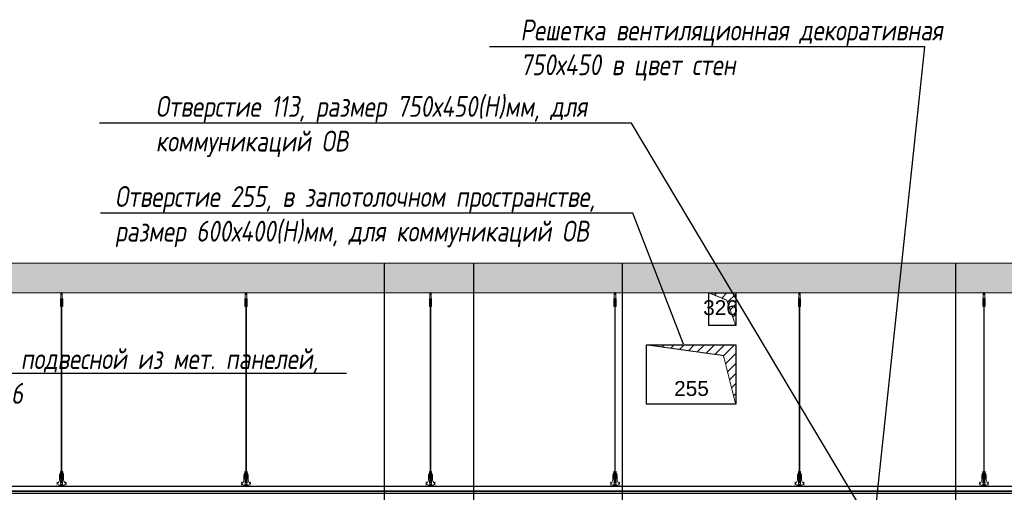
# Model space of a CAD drawing. Header units: millimetres. Extents: x -57162 to 485422, y -209335 to -9481.
# Tile 19 of 256: x 3922 to 10540, y -195979 to -192799. Entities that reach past the tile are written whole.
import ezdxf
from ezdxf import colors
from ezdxf.entities.mleader import LeaderData, LeaderLine
from ezdxf.math import Vec2, Vec3

# ---------------------------------------------------------------- set-up
doc = ezdxf.new("R2010")
doc.units = ezdxf.units.MM
doc.linetypes.add('( Hidden )', pattern=[0.375, 0.25, -0.125])
doc.layers.get('Defpoints').update_dxf_attribs({"color": 31})
doc.layers.add('3_RC_Ceiling', color=253, linetype='Continuous', lineweight=5)
doc.layers.add('A-DETL-GENF', color=7, linetype='Continuous', lineweight=5)
doc.layers.add('dim_per', color=7, linetype='Continuous', lineweight=9, true_color=0x1c3800)
doc.styles.add('fl_iso paper', font='isocpeur.ttf', dxfattribs={"width": 0.8, "oblique": 10})
doc.styles.get("Standard").update_dxf_attribs({"font": 'arial.ttf'})

# ---------------------------------------------------------------- blocks, each defined once
blk = doc.blocks.new('*U1158')
at = {"layer": '3_RC_Ceiling', "ltscale": 20}
for p, q in [((490274.8, -64310.2), (490274.8, -64370.1)), ((490279.8, -64305.3), (490279.8, -64324.4)), ((490284.8, -64310.2), (490284.8, -64370.1)), ((490272.3, -64362.5), (490277.8, -64362.5)), ((490272.3, -64391), (490277.8, -64391)), ((490284.8, -64348.3), (490274.8, -64348.3)), ((490284.8, -64370.1), (490274.8, -64370.1)), ((490277.8, -64349.5), (490277.8, -64370.1)), ((490277.8, -64397.8), (490277.8, -64357.1)), ((490281.8, -64349.5), (490281.8, -64370.1)), ((490281.8, -64397.8), (490281.8, -64357)), ((490281.8, -64362.5), (490287.3, -64362.5)), ((490281.8, -64391), (490287.3, -64391)), ((490277.9, -65491.9), (490277.8, -64404.1)), ((490281.9, -65491.9), (490281.8, -64404.1)), ((490277.9, -65511.1), (490277.9, -65482.6)), ((490277.9, -65559.3), (490277.9, -65518.6)), ((490281.9, -65511.1), (490281.9, -65482.6)), ((490281.9, -65559.4), (490281.9, -65518.6)), ((490272.4, -65524.1), (490277.9, -65524.1)), ((490272.4, -65552.6), (490277.9, -65552.6)), ((490285.6, -65568.8), (490274.1, -65568.8)), ((490276.5, -65574.8), (490276.5, -65571.4)), ((490277.9, -65570.9), (490277, -65570.9)), ((490277.9, -65575.3), (490277, -65575.3)), ((490277.4, -65574.8), (490277.3, -65570.9)), ((490277.9, -65574.8), (490277.4, -65574.8)), ((490277.9, -65582.5), (490277.9, -65566.3)), ((490281.9, -65524.1), (490287.4, -65524.1)), ((490281.9, -65552.6), (490287.4, -65552.6)), ((490281.9, -65582.5), (490281.9, -65566.3)), ((490282.8, -65570.9), (490281.9, -65570.9)), ((490282.4, -65574.8), (490281.9, -65574.8)), ((490282.8, -65575.3), (490281.9, -65575.3)), ((490282.4, -65574.8), (490282.4, -65570.9)), ((490283.3, -65574.8), (490283.3, -65571.4)), ((490274.1, -65586.8), (490274.1, -65597.8)), ((490274.1, -65597.8), (490274.1, -65604.3)), ((490285.6, -65586.8), (490285.6, -65597.8)), ((490285.6, -65597.8), (490285.6, -65604.3))]:
    blk.add_line(p, q, dxfattribs=at)
at = {"layer": '3_RC_Ceiling', "ltscale": 20, "elevation": -5.1}
blk.add_lwpolyline([(490272.3, -64351.8), (490272.3, -64402.6, 0.311691), (490287.3, -64402.6), (490287.3, -64351.8, 0.333333)], format="xyb", close=True, dxfattribs=at)
at = {"layer": '3_RC_Ceiling', "ltscale": 20}
for points in [[(490282, -64357.5, 0.15158), (490281.9, -64357.1, 0.106977), (490281.4, -64356.6, 0.07462), (490280.7, -64356.3, 0.061287), (490279.9, -64356.2, 0.061287), (490279, -64356.3, 0.07462), (490278.3, -64356.6, 0.106977), (490277.8, -64357.1, 0.15158), (490277.7, -64357.5, 0.156429), (490277.8, -64358, 0.106977)], [(490282, -64357.5, -0.164855), (490281.8, -64358, -0.106977)], [(490282, -64397.3, -0.15158), (490281.9, -64397.7, -0.106977), (490281.4, -64398.2, -0.07462), (490280.7, -64398.5, -0.061287), (490279.9, -64398.6, -0.061287), (490279, -64398.5, -0.07462), (490278.3, -64398.2, -0.106977), (490277.8, -64397.7, -0.15158), (490277.7, -64397.3, -0.156429), (490277.8, -64396.8, -0.106977)], [(490281.8, -64396.8, -0.164855), (490282, -64397.3, -0.15158)], [(490282, -65519.1, 0.15158), (490281.9, -65518.6, 0.106977), (490281.4, -65518.2, 0.07462), (490280.7, -65517.9, 0.061287), (490279.9, -65517.8, 0.061287), (490279, -65517.9, 0.07462), (490278.3, -65518.2, 0.106977), (490277.8, -65518.6, 0.15158), (490277.7, -65519.1, 0.156429), (490277.9, -65519.6, 0.106977)], [(490287.4, -65524.7, -0.160742), (490293.9, -65538), (490293.9, -65568.4, 0.196304), (490301, -65585.9, -0.186577), (490301.9, -65587.9, 0.403263), (490303.4, -65589.3), (490303.4, -65589.3, 0.315299), (490304.8, -65588.4), (490305, -65587.7, -0.253979), (490306.1, -65586.8, -0.113914), (490306.5, -65586.8, -0.349227), (490307.7, -65588.2), (490307.7, -65590.4, -0.065543), (490307.5, -65591.7), (490306.1, -65596.9, -0.339454), (490296.4, -65604.3), (490263.3, -65604.3, -0.339454), (490253.6, -65596.9), (490252.2, -65591.7, -0.065543), (490252, -65590.4), (490252, -65588.2, -0.349227), (490253.2, -65586.8, -0.113914), (490253.6, -65586.8, -0.253979), (490254.7, -65587.7), (490254.9, -65588.4, 0.315299), (490256.4, -65589.3), (490256.4, -65589.3, 0.403263), (490257.9, -65587.9, -0.186577), (490258.7, -65585.9, 0.196304), (490265.9, -65568.4), (490265.9, -65538, -0.160742), (490272.4, -65524.7)], [(490282, -65558.9, -0.15158), (490281.9, -65559.3, -0.106977), (490281.4, -65559.8, -0.07462), (490280.7, -65560.1, -0.061287), (490279.9, -65560.2, -0.061287), (490279, -65560.1, -0.07462), (490278.3, -65559.8, -0.106977), (490277.8, -65559.3, -0.15158), (490277.7, -65558.9, -0.156429), (490277.9, -65558.4, -0.106977)], [(490282, -65519.1, -0.164855), (490281.9, -65519.6, -0.106977)], [(490281.9, -65558.4, -0.164855), (490282, -65558.9, -0.15158)], [(490285.6, -65588.8), (490286.4, -65588.8, 0.414214), (490286.9, -65588.3), (490286.9, -65587.3, 0.414214), (490286.4, -65586.8), (490273.4, -65586.8, 0.414214), (490272.9, -65587.3), (490272.9, -65588.3, 0.414214), (490273.4, -65588.8), (490274.1, -65588.8)], [(490285.6, -65595.8), (490286.4, -65595.8, -0.414214), (490286.9, -65596.3), (490286.9, -65597.3, -0.414214), (490286.4, -65597.8), (490273.4, -65597.8, -0.414214), (490272.9, -65597.3), (490272.9, -65596.3, -0.414214), (490273.4, -65595.8), (490274.1, -65595.8)], [(490285.6, -65604.3), (490285.6, -65605.3, -0.414214), (490282.6, -65608.3), (490277.1, -65608.3, -0.414214), (490274.1, -65605.3), (490274.1, -65604.3)]]:
    blk.add_lwpolyline(points, format="xyb", dxfattribs=at)
blk.add_lwpolyline([(490272.4, -65513.4), (490272.4, -65564.2, 0.311691), (490287.4, -65564.2), (490287.4, -65513.4, 0.333333)], format="xyb", close=True, dxfattribs=at)
at = {"layer": '3_RC_Ceiling', "ltscale": 20, "const_width": 2.22}
blk.add_lwpolyline([(490307.6, -65584.7, -1), (490312.1, -65584.7), (490312.1, -65586.3, -0.267949), (490311.4, -65587.5, 0.57735), (490311.4, -65589.9, -0.267949), (490312.1, -65591.1), (490312.1, -65593.7, -0.267949), (490311.4, -65594.9, 0.57735), (490311.4, -65597.3, -0.267949), (490312.1, -65598.5), (490312.1, -65601.2, -0.267949), (490311.4, -65602.4, 0.57735), (490311.4, -65604.8, -0.267949), (490312.1, -65606), (490312.1, -65608.8, -0.414214), (490310.7, -65610.2), (490304.5, -65610.2, -0.247529), (490303.3, -65609.6, 0.247529), (490302.2, -65609), (490298.3, -65609, 0.247529), (490297.1, -65609.6, -0.247529), (490296, -65610.2), (490282.3, -65610.2, -0.267949), (490281.1, -65609.5, 0.57735), (490278.7, -65609.5, -0.267949), (490277.5, -65610.2), (490263.7, -65610.2, -0.247529), (490262.6, -65609.6, 0.247529), (490261.4, -65609), (490257.6, -65609, 0.247529), (490256.4, -65609.6, -0.247529), (490255.3, -65610.2), (490249, -65610.2, -0.414214), (490247.6, -65608.8), (490247.6, -65606, -0.267949), (490248.3, -65604.8, 0.57735), (490248.3, -65602.4, -0.267949), (490247.6, -65601.2), (490247.6, -65598.5, -0.267949), (490248.3, -65597.3, 0.57735), (490248.3, -65594.9, -0.267949), (490247.6, -65593.7), (490247.6, -65591.1, -0.267949), (490248.3, -65589.9, 0.57735), (490248.3, -65587.5, -0.267949), (490247.6, -65586.3), (490247.6, -65584.7, -1), (490252.1, -65584.7, -1)], format="xyb", dxfattribs=at)
at = {"layer": '3_RC_Ceiling', "ltscale": 20, "flags": 128}
blk.add_lwpolyline([(490285.6, -65586.8, -0.414214), (490286.1, -65586.3), (490286.6, -65586.3), (490286.6, -65573.3), (490286.1, -65573.3, -0.414214), (490285.6, -65572.8), (490285.6, -65567.9), (490274.1, -65567.9), (490274.1, -65572.8, -0.414214), (490273.6, -65573.3), (490273.1, -65573.3), (490273.1, -65586.3), (490273.6, -65586.3, -0.414214), (490274.1, -65586.8)], format="xyb", dxfattribs=at)
at = {"layer": '3_RC_Ceiling', "ltscale": 20}
for centre in [(490279.8, -64366.3), (490279.8, -64386.3), (490279.9, -65527.8), (490279.9, -65547.8)]:
    blk.add_circle(centre, 1.6, dxfattribs=at)
for centre, radius, start, end in [((490279.8, -64376.3), 2.8, 131.81165, 228.19115), ((490279.8, -64376.3), 2.8, 131.81165, 228.19115), ((490279.8, -64376.3), 2.8, 48.19102, 131.81165), ((490279.8, -64376.3), 2.8, 228.19115, 311.81178), ((490279.8, -64376.3), 2.8, 311.81178, 48.19102), ((490277, -65571.4), 0.5, 90.0014, 180.0014), ((490277, -65574.8), 0.5, 180.0014, 270.0014), ((490279.9, -65537.8), 2.8, 131.81165, 228.19115), ((490279.9, -65537.8), 2.8, 131.81165, 228.19115), ((490278.4, -65582.5), 0.531, 180.0014, 219.64067), ((490279.9, -65537.8), 2.8, 48.19102, 131.81165), ((490279.9, -65537.8), 2.8, 228.19115, 311.81178), ((490279.1, -65581.9), 1.44, 219.64067, 243.43635), ((490279.6, -65581), 2.48, 243.43635, 258.30048), ((490279.9, -65579.5), 3.99, 258.30048, 270.0014), ((490279.9, -65579.5), 3.99, 270.0014, 281.70232), ((490280.2, -65581), 2.48, 281.70232, 296.56645), ((490280.6, -65581.9), 1.44, 296.56645, 320.36213), ((490279.9, -65537.8), 2.8, 311.81178, 48.19102), ((490281.3, -65582.5), 0.531, 320.36213, 0.0014), ((490282.8, -65571.4), 0.5, 0.0014, 90.0014), ((490282.8, -65574.8), 0.5, 270.0014, 0.0014)]:
    blk.add_arc(centre, radius, start, end, dxfattribs=at)
blk = doc.blocks.new('*U1198')
at = {"layer": '3_RC_Ceiling'}
blk.add_blockref('*U1158', (-490279.9, 64957.8, 2.5), dxfattribs=at)
blk = doc.blocks.new('*U1199')
at = {"color": 0, "linetype": 'ByBlock', "lineweight": -2, "transparency": 16777216}
for p in [(54560, 0), (55800, 0), (57040, 0), (58280, 0), (59520, 0), (60760, 0)]:
    blk.add_blockref('*U1198', p, dxfattribs=at)

msp = doc.modelspace()

# ---------------------------------------------------------------- hatches: boundary and pattern name
at = {"linetype": '( Hidden )', "lineweight": 13, "ltscale": 1000}
h = msp.add_hatch(dxfattribs=at)
h.set_pattern_fill('ANSI31', color=253, scale=15)
h.set_pattern_definition([(45, (-167609.44, 1400), (-33.6759605, 33.6759605), [])])
h.paths.add_polyline_path([(8734.2, -194856.3), (8734.2, -194636.3), (8554.2, -194636.3), (8674.6, -194686.2)])
h = msp.add_hatch(dxfattribs=at)
h.set_pattern_fill('ANSI31', color=253, scale=15)
h.set_pattern_definition([(45, (-167609.44, 1000), (-33.6759605, 33.6759605), [])])
h.paths.add_polyline_path([(8734.2, -195386.3), (8734.2, -194986.3), (8134.2, -194986.3), (8652.1, -195058.6)])
at = {"layer": 'A-DETL-GENF'}
h = msp.add_hatch(dxfattribs=at)
h.set_pattern_fill('ANSI35', color=256, scale=20, style=0)
h.set_pattern_definition([(45, (-175554.6, -202177.55), (-89.80256, 89.80256), []), (45, (-175464.8, -202177.55), (-89.80256, 89.80256), [158.75, -31.75, 0, -31.75])])
h.paths.add_polyline_path([(-55480.4, -194636.3), (14122.4, -194636.3), (14122.4, -194436.3), (-55480.4, -194436.3)])

# ---------------------------------------------------------------- linework, layer by layer
at = {"lineweight": 13}
msp.add_lwpolyline([(-55480.4, -194636.3), (14122.4, -194636.3), (14122.4, -194436.3), (-55480.4, -194436.3)], close=True, dxfattribs=at)
at = {"lineweight": 30}
for points in [[(6373.4, -200286.3), (6373.4, -194436.3)], [(6973.4, -200286.3), (6973.4, -194436.3)], [(7973.4, -200286.3), (7973.4, -194436.3)], [(10213.4, -200286.3), (10213.4, -194436.3)]]:
    msp.add_lwpolyline(points, dxfattribs=at)
at = {"color": 253, "linetype": '( Hidden )', "lineweight": 13, "ltscale": 15}
for points in [[(8734.2, -194856.3), (8734.2, -194636.3), (8554.2, -194636.3), (8674.6, -194686.2)], [(8734.2, -195386.3), (8734.2, -194986.3), (8134.2, -194986.3), (8652.1, -195058.6)]]:
    msp.add_lwpolyline(points, close=True, dxfattribs=at)
at = {"linetype": 'ByBlock'}
for points in [[(8734.2, -194856.3), (8554.2, -194856.3), (8554.2, -194636.3), (8734.2, -194636.3)], [(8734.2, -195386.3), (8134.2, -195386.3), (8134.2, -194986.3), (8734.2, -194986.3)], [(-50446.6, -195936.3), (11188.4, -195936.3), (11188.4, -195971.3), (-50446.6, -195971.3)], [(11188.4, -195986.3), (-50446.6, -195986.3), (-50446.6, -195971.3), (11188.4, -195971.3)]]:
    msp.add_lwpolyline(points, close=True, dxfattribs=at)

# ---------------------------------------------------------------- block references
msp.add_blockref('*U1199', (-50356.7, -195283.9, -2.5))

# ---------------------------------------------------------------- texts
at = {"layer": 'Defpoints', "lineweight": 13, "char_height": 100, "attachment_point": 5}
for s, insert in [('326', (8632.4, -194737)), ('255', (8437.2, -195280.8))]:
    msp.add_mtext_dynamic_manual_height_columns(s, width=219.763, gutter_width=12.5, heights=[0], dxfattribs=dict(at, insert=insert))

# ---------------------------------------------------------------- leaders
at = {"layer": 'dim_per', "linetype": 'ByBlock'}
ml = msp.add_multileader_mtext('Standard', dxfattribs=at)
ml.set_content('Решетка вентиляционная декоративная 750х450 в цвет стен', color=256, style='fl_iso paper')
ml.set_leader_properties()
ml.build(insert=Vec2(0, 0))
ml.multileader.update_dxf_attribs({"text_left_attachment_type": 6, "text_right_attachment_type": 6, "dogleg_length": 58.6})
ctx = ml.context
ctx.base_point, ctx.char_height, ctx.plane_origin = Vec3(7285.2, -192980.6), 140, Vec3(19854.1, -195790.7)
ctx.left_attachment, ctx.right_attachment = 6, 6
notes = []
notes.append((ctx, [(0, (1, 1, 0), (10006.2, -192980.6), (-1, 0), 58.6, [(1, [(9672.2, -196131.7)], 0, [])])]))
ctx.mtext.insert, ctx.mtext.width, ctx.mtext.defined_height, ctx.mtext.flow_direction = Vec3(7287.2, -192798.6), 2838.063, 13.9, 5
ml = msp.add_multileader_mtext('Standard', dxfattribs=at)
ml.set_content('Отверстие 113, размер 750х450(Н)мм, для коммуникаций ОВ', color=256, style='fl_iso paper')
ml.set_leader_properties()
ml.build(insert=Vec2(0, 0))
ml.multileader.update_dxf_attribs({"text_left_attachment_type": 6, "text_right_attachment_type": 6, "dogleg_length": 252.8})
ctx = ml.context
ctx.base_point, ctx.char_height, ctx.plane_origin = Vec3(4833.9, -193494.2), 140, Vec3(6175.2, -191595)
ctx.left_attachment, ctx.right_attachment = 6, 6
notes.append((ctx, [(0, (1, 1, 0), (8034.9, -193494.2), (-1, 0), 58.6, [(0, [(9559.2, -196056.3)], 0, [])])]))
ctx.mtext.insert, ctx.mtext.width, ctx.mtext.flow_direction = Vec3(4835.9, -193312.2), 3482.234, 5
ml = msp.add_multileader_mtext('Standard', dxfattribs=at)
ml.set_content('Отверстие 255, в запотолочном пространстве,\\Pразмер 600х400(Н)мм, для коммуникаций ОВ', color=256, style='fl_iso paper')
ml.set_leader_properties()
ml.build(insert=Vec2(0, 0))
ml.multileader.update_dxf_attribs({"text_left_attachment_type": 6, "text_right_attachment_type": 6, "dogleg_length": 252.8})
ctx = ml.context
ctx.base_point, ctx.char_height, ctx.plane_origin = Vec3(4560.4, -194100.3), 140, Vec3(5299.5, -191595)
ctx.left_attachment, ctx.right_attachment = 6, 6
notes.append((ctx, [(0, (1, 1, 0), (8042.7, -194100.3), (-1, 0), 58.6, [(0, [(8384.5, -194986.3)], 0, [])])]))
ctx.mtext.insert, ctx.mtext.width, ctx.mtext.flow_direction = Vec3(4562.4, -193918.3), 3482.234, 5
ml = msp.add_multileader_mtext('Standard', dxfattribs=at)
ml.set_content('Потолок подвесной из мет. панелей, \\PRAL 9016', color=256, style='fl_iso paper')
ml.set_leader_properties()
ml.build(insert=Vec2(0, 0))
ml.multileader.update_dxf_attribs({"text_left_attachment_type": 6, "text_right_attachment_type": 6, "dogleg_length": 252.8})
ctx = ml.context
ctx.base_point, ctx.char_height, ctx.plane_origin = Vec3(3300.8, -195177.8), 140, Vec3(3358.9, -194506.8)
ctx.left_attachment, ctx.right_attachment = 6, 6
notes.append((ctx, [(0, (1, 1, 0), (3237.3, -195177.8), (1, 0), 63.5, [(0, [(2795.6, -195936.3)], 0, [])])]))
ctx.mtext.insert, ctx.mtext.flow_direction = Vec3(3302.8, -195009.8), 5
for ctx, leaders in notes:
    for number, flags, end, landing, length, lines in leaders:
        leader = LeaderData()
        leader.index, (leader.has_last_leader_line, leader.has_dogleg_vector, leader.attachment_direction) = number, flags
        leader.last_leader_point, leader.dogleg_vector, leader.dogleg_length = Vec3(end), Vec3(landing), length
        for number, points, colour, breaks in lines:
            line = LeaderLine()
            line.index, line.vertices, line.color, line.breaks = number, Vec3.list(points), colors.encode_raw_color(colour), breaks
            leader.lines.append(line)
        ctx.leaders.append(leader)

doc.saveas('drawing.dxf')
